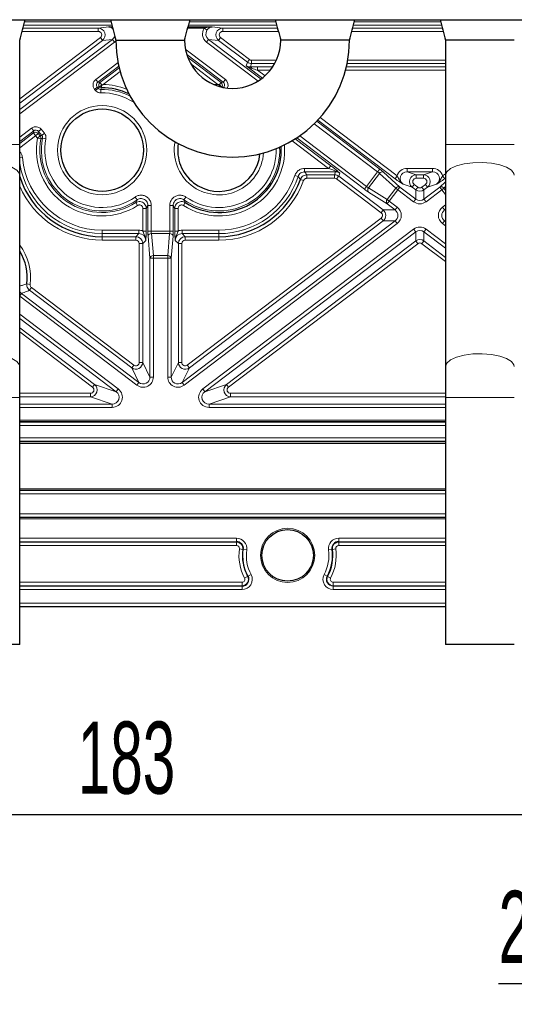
# Model space of a CAD drawing. Header units: millimetres. Extents: x 5 to 418, y 2 to 292.
# Tile 45 of 54: x 353 to 377, y 61 to 109. Entities that reach past the tile are written whole.
import ezdxf

# ---------------------------------------------------------------- set-up
doc = ezdxf.new("R2010")
doc.units = ezdxf.units.MM
doc.layers.add('SLD-0', color=7, linetype='Continuous')
doc.styles.add('SLDTEXTSTYLE0', font='TXT', dxfattribs={"width": 0.605})
doc.dimstyles.new('SLDDIMSTYLE0', dxfattribs={"dimtxt": 3.5, "dimasz": 3.302, "dimexe": 0, "dimexo": 0.0625, "dimgap": 0.875, "dimtad": 1, "dimlfac": 3, "dimrnd": 1e-09, "dimzin": 12, "dimdsep": 46, "dimtxsty": 'SLDTEXTSTYLE0', "dimsah": 1, "dimcen": 0.09, "dimadec": 0, "dimazin": 3, "dimtfac": 1, "dimtofl": 0, "dimtmove": 0, "dimatfit": 3, "dimfxl": 1, "dimfrac": 2, "dimtolj": 1, "dimtzin": 12, "dimarcsym": 0})
doc.dimstyles.new('SLDDIMSTYLE1', dxfattribs={"dimtxt": 3.5, "dimasz": 3.302, "dimexe": 0, "dimexo": 0.0625, "dimgap": 0.875, "dimtad": 1, "dimlfac": 3, "dimrnd": 1e-09, "dimzin": 12, "dimdsep": 46, "dimtxsty": 'SLDTEXTSTYLE0', "dimsah": 1, "dimcen": 0.09, "dimadec": 0, "dimazin": 3, "dimtfac": 1, "dimtmove": 0, "dimatfit": 0, "dimfxl": 1, "dimfrac": 2, "dimtolj": 1, "dimtzin": 12, "dimarcsym": 0})

# ---------------------------------------------------------------- blocks, each defined once
blk = doc.blocks.new('_D_9')
at = {"layer": 'SLD-0', "color": 7}
for p, q in [((329.528, 109.125), (329.528, 69.545)), ((390.528, 109.125), (390.528, 69.545)), ((329.528, 70.545), (390.528, 70.545))]:
    blk.add_line(p, q, dxfattribs=at)
for points in [[(329.528, 70.545), (332.83, 70.037), (332.83, 71.053)], [(390.528, 70.545), (387.226, 71.053), (387.226, 70.037)]]:
    blk.add_solid(points, dxfattribs=at)
at = {"layer": 'SLD-0', "color": 7, "insert": (356.018, 75.056), "char_height": 3.5, "attachment_point": 1, "style": 'SLDTEXTSTYLE0'}
blk.add_mtext('183', dxfattribs=at)
blk = doc.blocks.new('_D_11')
at = {"layer": 'SLD-0', "color": 7}
for p, q in [((390.528, 109.125), (390.528, 61.334)), ((398.695, 82.291), (398.695, 61.334)), ((390.528, 62.334), (376.432, 62.334)), ((390.528, 62.334), (398.695, 62.334)), ((398.695, 62.334), (405.045, 62.334))]:
    blk.add_line(p, q, dxfattribs=at)
for points in [[(390.528, 62.334), (387.226, 62.842), (387.226, 61.826)], [(398.695, 62.334), (401.997, 61.826), (401.997, 62.842)]]:
    blk.add_solid(points, dxfattribs=at)
at = {"layer": 'SLD-0', "color": 7, "insert": (376.432, 66.846), "char_height": 3.5, "attachment_point": 1, "style": 'SLDTEXTSTYLE0'}
blk.add_mtext('24,5', dxfattribs=at)

msp = doc.modelspace()

# ---------------------------------------------------------------- linework, layer by layer
at = {"color": 7, "linetype": 'Continuous', "lineweight": 25}
for p, q in [((330.8615, 109.1247), (389.1948, 109.1247)), ((357.524, 108.7722), (357.689, 108.7722)), ((361.3673, 108.7722), (362.5323, 108.7722)), ((353.1948, 103.0718), (353.1948, 108.1247)), ((357.8619, 108.1247), (357.895, 108.1247)), ((357.895, 108.1247), (357.9786, 108.1247)), ((357.9786, 108.1247), (358.0812, 108.1247)), ((358.0812, 108.1247), (358.2394, 108.1247)), ((358.2394, 108.1247), (358.4582, 108.1247)), ((358.4582, 108.1247), (358.8555, 108.1247)), ((358.8555, 108.1247), (359.4295, 108.1247)), ((359.4295, 108.1247), (360.0395, 108.1247)), ((360.9751, 108.1247), (361.0777, 108.1247)), ((361.0777, 108.1247), (361.1613, 108.1247)), ((361.1613, 108.1247), (361.1827, 108.1247)), ((361.1827, 108.1247), (361.1944, 108.1247)), ((369.1948, 108.1247), (365.8615, 108.1247)), ((373.8615, 108.1247), (373.8615, 103.0718)), ((377.1948, 108.1247), (373.8615, 108.1247)), ((357.0499, 105.8569), (357.05, 105.857)), ((357.05, 105.857), (357.16, 105.9492)), ((363.0063, 105.857), (362.8963, 105.9492)), ((363.0063, 105.857), (363.0064, 105.8569)), ((353.1948, 101.5734), (353.1948, 103.0718)), ((373.8615, 103.0718), (373.8615, 101.5734)), ((353.1948, 92.2898), (353.1948, 101.5734)), ((373.8615, 101.5734), (373.8615, 92.2898)), ((353.1948, 90.7914), (353.1948, 92.2898)), ((373.8615, 92.2898), (373.8615, 90.7914)), ((353.1948, 78.7914), (353.1948, 90.7914)), ((373.8615, 90.7914), (373.8615, 78.7914)), ((373.8615, 80.6247), (353.1948, 80.6247)), ((353.1948, 78.7914), (349.8615, 78.7914)), ((377.1948, 78.7914), (373.8615, 78.7914))]:
    msp.add_line(p, q, dxfattribs=at)
at = {"color": 7, "linetype": 'Continuous', "lineweight": 18}
for p, q in [((353.4348, 109.025), (357.6214, 109.025)), ((361.4348, 109.025), (365.6214, 109.025)), ((369.4348, 109.025), (373.6214, 109.025)), ((357.0092, 108.552), (353.3085, 108.552)), ((353.353, 108.7186), (357.0092, 108.7186)), ((357.666, 108.8584), (353.3903, 108.8584)), ((357.0092, 108.7186), (357.524, 108.7722)), ((357.0092, 108.7186), (357.0092, 108.552)), ((362.1452, 108.7055), (361.3495, 108.7055)), ((365.666, 108.8584), (361.3903, 108.8584)), ((362.2834, 108.6157), (362.1452, 108.7055)), ((362.5323, 108.7722), (363.0471, 108.7186)), ((363.0471, 108.7186), (365.7033, 108.7186)), ((363.0471, 108.7186), (363.0471, 108.552)), ((365.7478, 108.552), (363.0471, 108.552)), ((373.7478, 108.552), (369.3085, 108.552)), ((369.353, 108.7186), (373.7033, 108.7186)), ((373.666, 108.8584), (369.3903, 108.8584)), ((353.1948, 105.2819), (357.1115, 108.2533)), ((353.1948, 104.7592), (357.6921, 108.1709)), ((357.2119, 108.121), (353.1948, 105.0735)), ((357.7924, 108.0387), (353.1948, 104.5508)), ((357.2119, 108.121), (357.1115, 108.2533)), ((357.6921, 108.1709), (357.2119, 108.121)), ((357.7924, 108.0387), (357.6921, 108.1709)), ((362.3642, 108.1709), (362.2639, 108.0387)), ((364.7614, 106.1439), (362.2639, 108.0387)), ((362.3642, 108.1709), (364.9067, 106.2422)), ((362.8444, 108.121), (362.3642, 108.1709)), ((362.8444, 108.121), (362.9448, 108.2533)), ((364.2455, 107.058), (362.8444, 108.121)), ((362.9448, 108.2533), (364.3459, 107.1903)), ((361.2493, 107.6235), (361.2766, 107.6596)), ((361.2766, 107.6596), (363.1741, 106.2201)), ((363.0738, 106.0878), (361.2994, 107.4338)), ((361.3432, 107.306), (362.9651, 106.0756)), ((364.1867, 106.8831), (364.2455, 107.058)), ((364.2455, 107.058), (364.3459, 107.1903)), ((364.4462, 106.9905), (364.4462, 107.1566)), ((364.4462, 107.1566), (365.6511, 107.1566)), ((369.1115, 107.1566), (373.8615, 107.1566)), ((356.8821, 106.2201), (357.9658, 107.0422)), ((358.0038, 106.8626), (356.9825, 106.0878)), ((357.0912, 106.0756), (358.0228, 106.7823)), ((358.0682, 106.6083), (357.2416, 105.9812)), ((362.8147, 105.9812), (361.4925, 106.9843)), ((364.9691, 106.2895), (364.1867, 106.8831)), ((364.4462, 106.9905), (364.3941, 106.8356)), ((365.5673, 106.9905), (364.4462, 106.9905)), ((364.7342, 106.8422), (364.7342, 106.6761)), ((364.7342, 106.8422), (365.4774, 106.8422)), ((364.7342, 106.6761), (365.099, 106.3994)), ((365.3574, 106.6761), (364.7342, 106.6761)), ((373.8615, 106.6761), (369.0065, 106.6761)), ((369.0478, 106.8422), (373.8615, 106.8422)), ((373.8615, 106.9905), (369.0801, 106.9905)), ((356.8821, 106.2201), (356.9825, 106.0878)), ((363.0738, 106.0878), (363.1741, 106.2201)), ((356.8285, 105.7421), (356.9556, 105.8488)), ((356.8705, 105.6919), (356.8285, 105.7421)), ((356.8705, 105.6919), (356.9977, 105.7986)), ((356.9556, 105.8488), (356.9977, 105.7986)), ((357.0174, 105.8418), (356.9556, 105.8488)), ((356.9825, 106.0878), (357.0912, 106.0756)), ((357.0912, 106.0756), (357.1787, 105.9603)), ((357.1286, 105.7394), (357.1324, 105.5734)), ((357.16, 105.9492), (357.1614, 105.8154)), ((362.6259, 105.9729), (362.8147, 105.9812)), ((362.9651, 106.0756), (362.8776, 105.9603)), ((362.8963, 105.9492), (362.8955, 105.8788)), ((362.9651, 106.0756), (363.0738, 106.0878)), ((363.0064, 105.8569), (363.0004, 105.8519)), ((363.1006, 105.8488), (363.0432, 105.8423)), ((363.0877, 105.8333), (363.1006, 105.8488)), ((363.1006, 105.8488), (363.1278, 105.826)), ((367.6085, 104.1925), (370.6649, 101.8739)), ((371.4066, 101.4059), (367.6608, 104.2475)), ((367.773, 104.3708), (371.507, 101.5381)), ((353.1948, 103.4228), (353.7744, 103.8624)), ((353.8747, 103.7302), (353.1948, 103.2144)), ((353.7744, 103.8624), (353.8747, 103.7302)), ((353.8631, 103.6266), (353.8747, 103.7302)), ((354.2294, 103.8113), (354.1022, 103.7046)), ((354.2294, 103.8113), (354.3947, 103.6144)), ((370.5645, 101.7416), (367.4905, 104.0737)), ((353.1948, 103.1197), (353.8631, 103.6266)), ((353.9634, 103.4944), (353.1948, 102.9113)), ((353.8631, 103.6266), (353.9634, 103.4944)), ((354.0906, 103.6011), (353.9634, 103.4944)), ((354.0594, 103.38), (353.9634, 103.4944)), ((354.1866, 103.4867), (354.0594, 103.38)), ((354.2226, 103.3494), (354.0594, 103.38)), ((354.1022, 103.7046), (354.0906, 103.6011)), ((354.0906, 103.6011), (354.1866, 103.4867)), ((354.2675, 103.5077), (354.1022, 103.7046)), ((354.3947, 103.6144), (354.2675, 103.5077)), ((354.4659, 103.336), (354.3031, 103.3685)), ((368.1858, 101.9066), (366.4161, 103.2492)), ((366.5679, 103.3424), (368.2861, 102.0389)), ((369.921, 100.8933), (366.6354, 103.3859)), ((366.7804, 103.4843), (370.0214, 101.0256)), ((353.1948, 103.0718), (349.8615, 103.0718)), ((377.1948, 103.0718), (373.8615, 103.0718)), ((353.3262, 102.4381), (353.1948, 102.4261)), ((367.0205, 101.9066), (368.1858, 101.9066)), ((367.0205, 101.9066), (367.0205, 101.7406)), ((368.2861, 102.0389), (368.1858, 101.9066)), ((370.6649, 101.8739), (370.5645, 101.7416)), ((371.9966, 101.7406), (371.9966, 101.9066)), ((371.9966, 101.9066), (373.2264, 101.9066)), ((373.2264, 101.7406), (373.2264, 101.9066)), ((366.5478, 101.5657), (366.7054, 101.5133)), ((366.8136, 101.3724), (366.9699, 101.3163)), ((368.5236, 101.7406), (367.0205, 101.7406)), ((367.1261, 101.5922), (368.4737, 101.5922)), ((367.1261, 101.5922), (367.1261, 101.4262)), ((368.4737, 101.4262), (367.1261, 101.4262)), ((368.4737, 101.5922), (368.5236, 101.7406)), ((368.4737, 101.5922), (368.4737, 101.4262)), ((368.5236, 101.7708), (368.5236, 101.7406)), ((368.6744, 101.5247), (368.574, 101.3925)), ((370.7299, 99.757), (368.574, 101.3925)), ((368.7243, 101.6731), (368.6744, 101.5247)), ((368.6744, 101.5247), (370.8302, 99.8893)), ((370.0214, 101.0256), (370.5645, 101.7416)), ((370.6533, 101.6636), (370.1204, 100.9612)), ((371.4484, 100.9429), (370.6533, 101.6636)), ((370.8475, 101.7246), (371.6427, 101.004)), ((371.507, 101.5381), (371.4066, 101.4059)), ((373.2264, 101.7406), (371.9966, 101.7406)), ((371.9966, 101.7406), (372.4376, 101.5922)), ((372.4376, 101.5922), (372.7853, 101.5922)), ((372.4376, 101.4262), (372.4376, 101.5922)), ((372.7853, 101.4262), (372.4376, 101.4262)), ((372.7853, 101.5922), (373.2264, 101.7406)), ((372.7853, 101.5922), (372.7853, 101.4262)), ((373.716, 101.5381), (373.8615, 101.6485)), ((373.8163, 101.4059), (373.716, 101.5381)), ((373.8615, 101.4401), (373.8163, 101.4059)), ((370.0214, 101.0256), (369.921, 100.8933)), ((370.1204, 100.9612), (371.0287, 100.3896)), ((371.0287, 100.3896), (371.4484, 100.9429)), ((371.5423, 100.8717), (371.1225, 100.3184)), ((371.4484, 100.9429), (371.5423, 100.8717)), ((371.6427, 101.004), (371.5423, 100.8717)), ((372.3104, 100.289), (371.5423, 100.8717)), ((371.6427, 101.004), (372.4108, 100.4213)), ((372.2369, 100.9956), (371.7959, 101.144)), ((372.3373, 101.1279), (372.2369, 100.9956)), ((372.4108, 100.8637), (372.2369, 100.9956)), ((372.3373, 101.1279), (372.5111, 100.996)), ((372.5111, 100.996), (372.4108, 100.8637)), ((372.4108, 100.4213), (372.4108, 100.8637)), ((372.7118, 100.996), (372.8857, 101.1279)), ((372.8122, 100.8637), (372.7118, 100.996)), ((372.8122, 100.4213), (373.5803, 101.004)), ((372.986, 100.9956), (372.8122, 100.8637)), ((372.8122, 100.8637), (372.8122, 100.4213)), ((372.986, 100.9956), (372.8857, 101.1279)), ((373.6806, 100.8717), (372.9125, 100.289)), ((373.4271, 101.144), (372.986, 100.9956)), ((373.5803, 101.004), (373.8615, 101.2588)), ((373.5803, 101.004), (373.6806, 100.8717)), ((373.7745, 100.9429), (373.6806, 100.8717)), ((373.8615, 100.6333), (373.6806, 100.8717)), ((373.8615, 101.0217), (373.7745, 100.9429)), ((373.7745, 100.9429), (373.8615, 100.8283)), ((358.7944, 100.5144), (358.8898, 100.3785)), ((361.2619, 100.5144), (361.1665, 100.3785)), ((371.0222, 100.1861), (370.114, 100.7577)), ((371.0287, 100.3896), (371.1225, 100.3184)), ((372.4108, 100.4213), (372.3104, 100.289)), ((372.8122, 100.4213), (372.9125, 100.289)), ((358.8261, 100.2449), (358.9157, 100.1051)), ((359.1713, 99.9653), (359.3373, 99.9653)), ((359.1713, 98.8681), (359.1713, 99.9653)), ((359.3373, 99.9653), (359.3373, 98.8681)), ((359.4128, 98.8604), (359.4128, 100.1068)), ((359.5788, 100.1068), (359.4128, 100.1068)), ((359.5788, 100.1068), (359.5788, 98.8604)), ((360.4775, 100.1068), (360.6435, 100.1068)), ((360.4775, 98.8604), (360.4775, 100.1068)), ((360.6435, 100.1068), (360.6435, 98.8604)), ((360.719, 98.8681), (360.719, 99.9653)), ((360.885, 99.9653), (360.719, 99.9653)), ((360.885, 99.9653), (360.885, 98.8681)), ((361.2302, 100.2449), (361.1406, 100.1051)), ((370.8302, 99.8893), (370.7299, 99.757)), ((370.8302, 99.8893), (371.4134, 99.8893)), ((371.0222, 100.1861), (371.1225, 100.3184)), ((371.4134, 99.8893), (371.0222, 100.1861)), ((371.1225, 100.3184), (371.5138, 100.0216)), ((371.4134, 99.8893), (371.5138, 100.0216)), ((373.7092, 100.0216), (373.8615, 100.1371)), ((373.7092, 100.0216), (373.8095, 99.8893)), ((373.8615, 99.9287), (373.8095, 99.8893)), ((373.8095, 99.8893), (373.8615, 99.8893)), ((361.3264, 92.3588), (370.7299, 99.4924)), ((370.7299, 99.4924), (370.8302, 99.3602)), ((361.0742, 91.5166), (371.4134, 99.3602)), ((371.5138, 99.2279), (361.1746, 91.3843)), ((370.8302, 99.3602), (361.4267, 92.2265)), ((362.0811, 91.2003), (372.3104, 98.9604)), ((371.4134, 99.3602), (370.8302, 99.3602)), ((371.4134, 99.3602), (371.5138, 99.2279)), ((372.3104, 98.9604), (372.4108, 98.8282)), ((372.9125, 98.9604), (372.8122, 98.8282)), ((372.9125, 98.9604), (373.8615, 98.2405)), ((373.7092, 99.2279), (373.8095, 99.3602)), ((373.8615, 99.1123), (373.7092, 99.2279)), ((373.8095, 99.3602), (373.8615, 99.3207)), ((373.8615, 99.3602), (373.8095, 99.3602)), ((357.1948, 98.9066), (358.9786, 98.9066)), ((357.1948, 98.9066), (357.1948, 98.7406)), ((358.9786, 98.7406), (357.1948, 98.7406)), ((357.1948, 98.7406), (357.1948, 98.5922)), ((357.1948, 98.5922), (358.8303, 98.5922)), ((357.1948, 98.5922), (357.1948, 98.4262)), ((358.8303, 98.5922), (358.9786, 98.7406)), ((358.8303, 98.5922), (358.8303, 98.4262)), ((358.9786, 98.9066), (358.9786, 98.7406)), ((359.1713, 98.8681), (359.3373, 98.8681)), ((359.5788, 98.8604), (359.4128, 98.8604)), ((359.5148, 97.5557), (359.4213, 98.6247)), ((359.5788, 98.8604), (360.4775, 98.8604)), ((359.5873, 98.7426), (359.6809, 97.6735)), ((360.4689, 98.7426), (359.5873, 98.7426)), ((360.3754, 97.6735), (360.4689, 98.7426)), ((360.6435, 98.8604), (360.4775, 98.8604)), ((360.635, 98.6247), (360.5415, 97.5557)), ((360.885, 98.8681), (360.719, 98.8681)), ((361.0777, 98.9066), (361.0777, 98.7406)), ((361.0777, 98.9066), (362.8615, 98.9066)), ((362.8615, 98.7406), (361.0777, 98.7406)), ((361.0777, 98.7406), (361.226, 98.5922)), ((361.226, 98.5922), (362.8615, 98.5922)), ((361.226, 98.4262), (361.226, 98.5922)), ((372.4108, 98.8282), (362.1814, 91.068)), ((362.8615, 98.9066), (362.8615, 98.7406)), ((362.8615, 98.7406), (362.8615, 98.5922)), ((362.8615, 98.5922), (362.8615, 98.4262)), ((372.4108, 98.3857), (372.4108, 98.8282)), ((373.8615, 98.0321), (372.8122, 98.8282)), ((372.8122, 98.8282), (372.8122, 98.3857)), ((358.8303, 98.4262), (357.1948, 98.4262)), ((359.1623, 98.2602), (358.9963, 98.2602)), ((358.9963, 92.491), (358.9963, 98.2602)), ((359.3107, 98.4085), (359.1623, 98.2602)), ((359.1623, 98.2602), (359.1623, 92.491)), ((360.8939, 98.2602), (360.7456, 98.4085)), ((360.8939, 92.491), (360.8939, 98.2602)), ((361.06, 98.2602), (360.8939, 98.2602)), ((361.06, 98.2602), (361.06, 92.491)), ((362.8615, 98.4262), (361.226, 98.4262)), ((363.2293, 91.4205), (372.4108, 98.3857)), ((372.5111, 98.2534), (363.3297, 91.2882)), ((372.4108, 98.3857), (372.5111, 98.2534)), ((372.7118, 98.2534), (372.8122, 98.3857)), ((373.8615, 97.3813), (372.7118, 98.2534)), ((372.8122, 98.3857), (373.8615, 97.5897)), ((359.5148, 91.7812), (359.5148, 97.5557)), ((359.5148, 97.5557), (359.6809, 97.5557)), ((359.6809, 97.6735), (359.6809, 97.5557)), ((359.6809, 97.6735), (360.3754, 97.6735)), ((359.6809, 97.5557), (359.6809, 91.7812)), ((360.3754, 97.5557), (359.6809, 97.5557)), ((360.3754, 97.6735), (360.3754, 97.5557)), ((360.3754, 91.7812), (360.3754, 97.5557)), ((360.5415, 97.5557), (360.3754, 97.5557)), ((360.5415, 97.5557), (360.5415, 91.7812)), ((353.7029, 96.2787), (353.5384, 96.3014)), ((353.6667, 95.9914), (353.767, 96.1237)), ((353.767, 96.1237), (358.7299, 92.3588)), ((353.2814, 95.8413), (353.1948, 95.7272)), ((358.8817, 91.3843), (353.1948, 95.6986)), ((353.2814, 95.8413), (358.9821, 91.5166)), ((358.6296, 92.2265), (353.6667, 95.9914)), ((353.1948, 94.8268), (357.9752, 91.2003)), ((357.8748, 91.068), (353.1948, 94.6183)), ((353.1948, 94.1759), (356.827, 91.4205)), ((356.7266, 91.2882), (353.1948, 93.9675)), ((358.6296, 92.2265), (358.7299, 92.3588)), ((359.1623, 92.491), (358.9963, 92.491)), ((359.1623, 92.491), (359.5148, 91.7812)), ((360.5415, 91.7812), (360.8939, 92.491)), ((361.06, 92.491), (360.8939, 92.491)), ((361.3264, 92.3588), (361.4267, 92.2265)), ((358.9821, 91.5166), (358.6296, 92.2265)), ((359.5148, 91.7812), (359.6809, 91.7812)), ((360.5415, 91.7812), (360.3754, 91.7812)), ((361.4267, 92.2265), (361.0742, 91.5166)), ((356.7266, 91.2882), (356.827, 91.4205)), ((356.827, 91.4205), (357.8748, 91.068)), ((358.9821, 91.5166), (358.8817, 91.3843)), ((361.0742, 91.5166), (361.1746, 91.3843)), ((362.1814, 91.068), (363.2293, 91.4205)), ((363.2293, 91.4205), (363.3297, 91.2882)), ((353.1948, 90.9899), (356.6263, 90.9899)), ((356.6263, 90.8239), (353.1948, 90.8239)), ((356.6263, 90.9899), (356.6263, 90.8239)), ((357.6741, 90.4714), (356.6263, 90.8239)), ((357.9752, 91.2003), (357.8748, 91.068)), ((362.0811, 91.2003), (362.1814, 91.068)), ((363.43, 90.8239), (362.3821, 90.4714)), ((363.43, 90.8239), (363.43, 90.9899)), ((363.43, 90.9899), (373.8615, 90.9899)), ((373.8615, 90.8239), (363.43, 90.8239)), ((353.1948, 90.7914), (349.8615, 90.7914)), ((353.1948, 90.4714), (357.6741, 90.4714)), ((357.6741, 90.3053), (357.6741, 90.4714)), ((362.3821, 90.3053), (362.3821, 90.4714)), ((362.3821, 90.4714), (373.8615, 90.4714)), ((377.1948, 90.7914), (373.8615, 90.7914)), ((357.6741, 90.3053), (353.1948, 90.3053)), ((373.8615, 90.3053), (362.3821, 90.3053)), ((353.1948, 89.688), (373.8615, 89.688)), ((373.8615, 89.6214), (353.1948, 89.6214)), ((353.1948, 89.5893), (373.8615, 89.5893)), ((373.8615, 89.4229), (353.1948, 89.4229)), ((353.1948, 88.8266), (373.8615, 88.8266)), ((373.8615, 88.6601), (353.1948, 88.6601)), ((353.1948, 88.628), (373.8615, 88.628)), ((373.8615, 88.5615), (353.1948, 88.5615)), ((353.1948, 86.3569), (373.8615, 86.3569)), ((373.8615, 86.2902), (353.1948, 86.2902)), ((373.8615, 86.2739), (353.1948, 86.2739)), ((373.8615, 86.1072), (353.1948, 86.1072)), ((373.8615, 85.1422), (353.1948, 85.1422)), ((373.8615, 84.9756), (353.1948, 84.9756)), ((353.1948, 84.9592), (373.8615, 84.9592)), ((373.8615, 84.8925), (353.1948, 84.8925)), ((353.1948, 83.9552), (363.7171, 83.9552)), ((363.7171, 83.7885), (353.1948, 83.7885)), ((353.1948, 83.7652), (363.7171, 83.7652)), ((363.7171, 83.9552), (363.7171, 83.7885)), ((363.7171, 83.7652), (363.7171, 83.7885)), ((363.7171, 83.7652), (363.7171, 83.5985)), ((368.6725, 83.9552), (373.8615, 83.9552)), ((368.6725, 83.9552), (368.6725, 83.7885)), ((373.8615, 83.7885), (368.6725, 83.7885)), ((368.6725, 83.7652), (368.6725, 83.7885)), ((368.6725, 83.7652), (373.8615, 83.7652)), ((368.6725, 83.5985), (368.6725, 83.7652)), ((363.7171, 83.5985), (353.1948, 83.5985)), ((363.8563, 83.4393), (364.0215, 83.4171)), ((364.0215, 83.4171), (364.0447, 83.414)), ((364.0447, 83.414), (364.2098, 83.3918)), ((368.1798, 83.3918), (368.345, 83.414)), ((368.3681, 83.4171), (368.345, 83.414)), ((368.5333, 83.4393), (368.3681, 83.4171)), ((373.8615, 83.5985), (368.6725, 83.5985)), ((353.1948, 81.8176), (363.9837, 81.8176)), ((363.9837, 81.8176), (363.9837, 81.651)), ((364.108, 82.0236), (364.2553, 82.1014)), ((364.2553, 82.1014), (364.276, 82.1123)), ((364.276, 82.1123), (364.4234, 82.19)), ((367.9662, 82.19), (368.1136, 82.1123)), ((368.1343, 82.1014), (368.1136, 82.1123)), ((368.2817, 82.0236), (368.1343, 82.1014)), ((368.4059, 81.8176), (368.4059, 81.651)), ((368.4059, 81.8176), (373.8615, 81.8176)), ((363.9837, 81.651), (353.1948, 81.651)), ((353.1948, 81.6276), (363.9837, 81.6276)), ((363.9837, 81.4609), (353.1948, 81.4609)), ((363.9837, 81.651), (363.9837, 81.6276)), ((363.9837, 81.6276), (363.9837, 81.4609)), ((368.4059, 81.651), (368.4059, 81.6276)), ((373.8615, 81.651), (368.4059, 81.651)), ((368.4059, 81.4609), (368.4059, 81.6276)), ((368.4059, 81.6276), (373.8615, 81.6276)), ((373.8615, 81.4609), (368.4059, 81.4609)), ((353.1948, 80.8118), (373.8615, 80.8118)), ((373.8615, 80.6451), (353.1948, 80.6451))]:
    msp.add_line(p, q, dxfattribs=at)
at = {"color": 7, "linetype": 'Continuous', "lineweight": 18, "flags": 128}
for points in [[(356.9977, 105.7986), (357.0149, 105.8364), (357.0174, 105.8418)], [(353.1948, 101.5734), (353.1793, 101.6584), (353.0568, 101.8221), (352.821, 101.9674), (352.4893, 102.0835), (352.0863, 102.1617), (351.6419, 102.1963), (351.189, 102.1847), (350.7614, 102.1277), (350.3906, 102.0297), (350.1041, 101.8978), (349.9233, 101.7418), (349.8615, 101.5734)], [(377.1948, 101.5734), (377.1793, 101.6584), (377.0568, 101.8221), (376.821, 101.9674), (376.4893, 102.0835), (376.0863, 102.1617), (375.6419, 102.1963), (375.189, 102.1847), (374.7614, 102.1277), (374.3906, 102.0297), (374.1041, 101.8978), (373.9233, 101.7418), (373.8615, 101.5734)], [(353.1948, 96.8558), (353.2071, 96.6878), (353.1948, 96.3936)], [(353.1948, 92.2898), (353.1793, 92.3748), (353.0568, 92.5386), (352.821, 92.6838), (352.4893, 92.7999), (352.0863, 92.8781), (351.6419, 92.9127), (351.189, 92.9011), (350.7614, 92.8442), (350.3906, 92.7461), (350.1041, 92.6142), (349.9233, 92.4583), (349.8615, 92.2898), (349.8615, 92.2898)], [(377.1948, 92.2898), (377.1793, 92.3748), (377.0568, 92.5386), (376.821, 92.6838), (376.4893, 92.7999), (376.0863, 92.8781), (375.6419, 92.9127), (375.189, 92.9011), (374.7614, 92.8442), (374.3906, 92.7461), (374.1041, 92.6142), (373.9233, 92.4583), (373.8615, 92.2898)]]:
    msp.add_lwpolyline(points, dxfattribs=at)
at = {"color": 7, "linetype": 'Continuous', "lineweight": 18}
for centre, radius in [((357.1948, 102.7914), 2.1667), ((366.1948, 83.1247), 1.3167)]:
    msp.add_circle(centre, radius, dxfattribs=at)
at = {"color": 7, "linetype": 'Continuous', "lineweight": 25}
for centre, radius in [((357.1948, 102.7914), 2), ((366.1948, 83.1247), 1.25)]:
    msp.add_circle(centre, radius, dxfattribs=at)
for centre, radius, start, end in [((363.5281, 108.1247), 5.6667, 180, 0), ((363.5281, 108.1247), 2.3333, 180, 0), ((357.1948, 102.7914), 3.0242, 64.54577, 90.6322), ((362.8615, 102.7914), 2, 170.80175, 354.94821), ((362.8615, 102.7914), 3.0242, 237.35538, 3.37334), ((357.1948, 102.7914), 4.1991, 197.71611, 270), ((362.8615, 102.7914), 4.1991, 270, 340.24953), ((351.1948, 96.6247), 2.3658, 352.14465, 32.28759), ((363.7171, 83.4581), 0.3305, 352.33774, 90), ((368.6725, 83.4581), 0.3305, 90, 187.66226), ((366.1948, 83.1247), 2.1929, 332.18186, 7.66226), ((363.9837, 81.9581), 0.3305, 270, 27.81814)]:
    msp.add_arc(centre, radius, start, end, dxfattribs=at)
at = {"color": 7, "linetype": 'Continuous', "lineweight": 18}
for centre, radius, start, end in [((364.4467, 107.3239), 0.3333, 232.88878, 269.92652), ((364.3525, 106.7375), 0.1065, 8.62634, 66.98683), ((357.1938, 105.943), 0.1676, 127.73531, 210.90154), ((357.1602, 105.9827), 0.1674, 228.75816, 270.41614), ((357.1948, 102.7914), 2.9487, 62.51919, 91.28568), ((357.1948, 102.7914), 3.1902, 68.15409, 89.15969), ((362.8625, 105.943), 0.1676, 329.09846, 52.26469), ((357.1948, 102.7914), 2.7827, 56.57853, 91.28568), ((353.9632, 103.4923), 0.1675, 40.47821, 126.7065), ((357.1948, 102.7914), 3.1902, 169.3678, 302.64462), ((357.1948, 102.7914), 3.0242, 169.3678, 302.64462), ((354.058, 103.3796), 0.1674, 349.58262, 39.78518), ((357.1948, 102.7914), 2.9487, 168.71432, 305.08768), ((357.1948, 102.7914), 2.7827, 168.71432, 305.08768), ((362.8615, 102.7914), 2.1667, 169.2509, 356.49907), ((362.8615, 102.7914), 3.1902, 237.35538, 4.57639), ((362.8615, 102.7914), 2.9487, 234.91232, 2.81706), ((362.8615, 102.7914), 2.7827, 234.91232, 1.56809), ((357.1948, 102.7914), 3.8848, 185.21799, 270), ((357.1948, 102.7914), 4.0508, 189.08211, 270), ((362.8615, 102.7914), 3.8848, 270, 341.60817), ((362.8615, 102.7914), 4.0508, 270, 341.60817), ((362.8615, 102.7914), 4.3652, 270, 340.24953), ((368.4732, 101.2589), 0.3333, 52.88878, 89.92652), ((368.5701, 101.6666), 0.1141, 61.86493, 114.07022), ((370.7876, 101.5756), 0.1606, 68.10517, 146.79056), ((357.1948, 102.7914), 4.3652, 203.60268, 270), ((370.2413, 100.8555), 0.1606, 138.84003, 217.52542), ((371.5828, 100.855), 0.1606, 68.10517, 146.79056), ((373.6402, 100.855), 0.1606, 33.20944, 111.89483), ((371.1496, 100.2839), 0.1606, 138.84003, 217.52542), ((359.5762, 98.5824), 0.1606, 86.02473, 164.71013), ((360.4801, 98.5824), 0.1606, 15.28987, 93.97527), ((351.1948, 96.6247), 2.5318, 352.14465, 37.82014), ((359.6697, 97.5133), 0.1606, 86.02473, 164.71013), ((360.3866, 97.5133), 0.1606, 15.28987, 93.97527), ((363.7171, 83.4581), 0.4971, 352.33774, 90), ((363.7171, 83.4581), 0.3071, 352.33774, 90), ((368.6725, 83.4581), 0.4971, 90, 187.66226), ((368.6725, 83.4581), 0.3071, 90, 187.66226), ((363.7171, 83.4581), 0.1405, 352.33774, 90), ((366.1948, 83.1247), 2.3595, 172.33774, 207.81814), ((366.1948, 83.1247), 2.1929, 172.33774, 207.81814), ((366.1948, 83.1247), 2.1695, 172.33774, 207.81814), ((366.1948, 83.1247), 2.0029, 172.33774, 207.81814), ((366.1948, 83.1247), 2.0029, 332.18186, 7.66226), ((366.1948, 83.1247), 2.1695, 332.18186, 7.66226), ((366.1948, 83.1247), 2.3595, 332.18186, 7.66226), ((368.6725, 83.4581), 0.1405, 90, 187.66226), ((363.9837, 81.9581), 0.4971, 270, 27.81814), ((363.9837, 81.9581), 0.3071, 270, 27.81814), ((363.9837, 81.9581), 0.1405, 270, 27.81814), ((368.4059, 81.9581), 0.4971, 152.18186, 270), ((368.4059, 81.9581), 0.3305, 152.18186, 270), ((368.4059, 81.9581), 0.3071, 152.18186, 270), ((368.4059, 81.9581), 0.1405, 152.18186, 270)]:
    msp.add_arc(centre, radius, start, end, dxfattribs=at)
for centre, major_axis, ratio, start_param, end_param in [((357.0087, 108.3853), (0.3316, 0.0345), 0.9999016, 5.2639531, 7.7488563), ((357.0087, 108.3853), (-0.1681, -0.0175), 0.9860716, 2.1223604, 4.6072636), ((362.5722, 108.4347), (0.5043, -0.0525), 0.9860716, 2.6745241, 4.1608249), ((362.5722, 108.4347), (0.3409, -0.0355), 0.9726189, 2.6745241, 4.1608249), ((363.0475, 108.3853), (0.3316, -0.0345), 0.9999016, 1.6759217, 4.1608249), ((363.0475, 108.3853), (0.1681, -0.0175), 0.9860716, 1.6759217, 4.1608249), ((357.4841, 108.4347), (0.3409, 0.0355), 0.9726189, 5.2639531, 5.8793889), ((357.4841, 108.4347), (-0.5043, -0.0525), 0.9860716, 2.1223604, 2.3560906), ((364.4467, 107.3239), (0.0534, 0.1586), 0.9957668, 2.8183747, 3.4648106), ((364.7726, 106.813), (0.5529, -0.002), 0.0526206, 1.6405788, 2.3250106), ((364.7726, 106.647), (0.4524, -0.135), 0.0360818, 1.6666307, 2.3510625), ((357.0865, 105.9551), (-0.3339, 0.0375), 0.9920463, 5.4772078, 7.0891629), ((362.9698, 105.9551), (0.3339, 0.0375), 0.9920463, 5.7058647, 7.0891629), ((357.0865, 105.9551), (0.1696, -0.019), 0.9765733, 2.3356151, 3.9475702), ((362.9698, 105.9551), (0.1696, 0.019), 0.9765733, 5.4772078, 7.0891629), ((353.9747, 103.5944), (0.0375, 0.3337), 0.992783, 5.5259718, 7.0403988), ((353.9747, 103.5944), (0.019, 0.1692), 0.9787072, 5.5259718, 7.0403988), ((368.1375, 101.9066), (0.442, -0.1659), 0.0360818, 0.5221878, 1.474962), ((368.2379, 102.0389), (0.4417, -0.3325), 0.0526206, 0.5482397, 1.5010139), ((370.6473, 101.8506), (0.2656, -0.2015), 0.0874887, 0.7853982, 1.5707963), ((372.0079, 101.4047), (-0.4914, 0.1653), 0.9643524, 5.0480151, 6.349752), ((373.215, 101.4047), (-0.4914, -0.1653), 0.9643524, 3.075026, 4.3767628), ((368.4732, 101.2589), (-0.0534, -0.1586), 0.9957668, 2.8183747, 3.4648106), ((368.5223, 101.4047), (0.1072, 0.3186), 0.9915782, 5.9599673, 6.6064033), ((370.5469, 101.7183), (0.1328, -0.1007), 0.1749773, 0.7853982, 1.5707963), ((372.0079, 101.4047), (0.3391, -0.1141), 0.9317305, 1.9064225, 4.3767628), ((372.4414, 101.2589), (0.3161, -0.1063), 0.9993416, 1.9064225, 4.3767628), ((372.4414, 101.2589), (-0.1638, 0.0551), 0.9643524, 5.0480151, 7.5183555), ((372.7816, 101.2589), (0.3161, 0.1063), 0.9993416, 5.0480151, 7.5183555), ((372.7816, 101.2589), (-0.1638, -0.0551), 0.9643524, 1.9064225, 4.3767628), ((373.215, 101.4047), (0.3391, 0.1141), 0.9317305, 5.0480151, 7.5183555), ((369.9387, 100.9166), (0.2656, -0.2015), 0.0874887, 4.712389, 5.4977871), ((370.039, 101.0488), (0.1328, -0.1007), 0.1749773, 4.712389, 5.4977871), ((372.6115, 101.1299), (0, 0.3333), 0.999982, 2.4954807, 3.7877046), ((372.6115, 101.1299), (0, 0.1677), 0.9940243, 2.4954807, 3.7877046), ((372.6115, 100.6906), (0, 0.3373), 0.9881372, 2.4954807, 3.7877046), ((370.6274, 99.6247), (0.3334, 0), 0.9999462, 5.3663842, 7.1999864), ((371.2064, 99.6247), (0.3403, 0), 0.9796315, 5.3663842, 7.1999864), ((371.2064, 99.6247), (-0.5052, 0), 0.9896847, 2.2247915, 4.0583938), ((372.6115, 100.6906), (0, 0.503), 0.9940243, 2.4954807, 3.7877046), ((374.0165, 99.6247), (0.5052, 0), 0.9896847, 2.2247915, 4.0583938), ((374.0165, 99.6247), (0.3403, 0), 0.9796315, 2.2247915, 4.0583938), ((370.6274, 99.6247), (-0.1684, 0), 0.9896847, 2.2247915, 4.0583938), ((372.6115, 98.5588), (0, -0.503), 0.9940243, 2.4954807, 3.7877046), ((358.829, 98.2589), (0.2357, 0.2357), 0.9999711, 5.5015852, 7.0647854), ((358.9748, 98.4047), (-0.3562, -0.3562), 0.9924325, 3.5285961, 3.9231927), ((358.9748, 98.4047), (0.2393, 0.2393), 0.9850067, 5.5015852, 7.0647854), ((359.4419, 98.8604), (0, 0.3333), 0.0874887, 1.5707963, 2.3561945), ((359.608, 98.8604), (0, 0.1667), 0.1749773, 1.5707963, 2.3561945), ((360.4483, 98.8604), (0, 0.1667), 0.1749773, 3.9269908, 4.712389), ((360.6144, 98.8604), (0, 0.3333), 0.0874887, 3.9269908, 4.712389), ((361.0815, 98.4047), (0.2393, -0.2393), 0.9850067, 2.3599926, 3.9231927), ((361.0815, 98.4047), (-0.3562, 0.3562), 0.9924325, 5.5015852, 5.8961819), ((361.2273, 98.2589), (-0.2357, 0.2357), 0.9999711, 5.5015852, 7.0647854), ((372.6115, 98.5588), (0, 0.3373), 0.9881372, 5.6370734, 6.9292972), ((372.6115, 98.1196), (0, 0.3333), 0.999982, 5.6370734, 6.9292972), ((358.829, 98.2589), (-0.1187, -0.1187), 0.9924325, 2.3599926, 3.9231927), ((361.2273, 98.2589), (-0.1187, 0.1187), 0.9924325, 5.5015852, 7.0647854), ((372.6115, 98.1196), (0, -0.1677), 0.9940243, 2.4954807, 3.7877046), ((358.829, 92.4936), (-0.1483, 0.2986), 0.9998199, 2.0393017, 4.2438836), ((358.829, 92.4936), (-0.0755, 0.1521), 0.9811962, 2.0393017, 4.2438836), ((361.2273, 92.4936), (0.1483, 0.2986), 0.9998199, 2.0393017, 4.2438836), ((361.2273, 92.4936), (0.0755, 0.1521), 0.9811962, 2.0393017, 4.2438836), ((359.179, 91.7888), (-0.2266, 0.4564), 0.9811962, 2.0393017, 4.2438836), ((359.179, 91.7888), (-0.1539, 0.3099), 0.9632536, 2.0393017, 4.2438836), ((360.8773, 91.7888), (0.2266, 0.4564), 0.9811962, 2.0393017, 4.2438836), ((360.8773, 91.7888), (0.1539, 0.3099), 0.9632536, 2.0393017, 4.2438836), ((356.6225, 91.1572), (0.3161, -0.1063), 0.9993416, 5.0480151, 7.5183555), ((356.6225, 91.1572), (-0.1638, 0.0551), 0.9643524, 1.9064225, 4.3767628), ((363.4338, 91.1572), (0.3161, 0.1063), 0.9993416, 1.9064225, 4.3767628), ((363.4338, 91.1572), (0.1638, 0.0551), 0.9643524, 1.9064225, 4.3767628), ((357.6628, 90.8072), (-0.4914, 0.1653), 0.9643524, 1.9064225, 4.3767628), ((357.6628, 90.8072), (0.3391, -0.1141), 0.9317305, 5.0480151, 7.5183555), ((362.3935, 90.8072), (0.4914, 0.1653), 0.9643524, 1.9064225, 4.3767628), ((362.3935, 90.8072), (0.3391, 0.1141), 0.9317305, 1.9064225, 4.3767628)]:
    msp.add_ellipse(centre, major_axis=major_axis, ratio=ratio, start_param=start_param, end_param=end_param, dxfattribs=at)
at = {"color": 7, "linetype": 'Continuous', "lineweight": 25}
for points, knots in [([(353.1948, 108.1247), (353.2391, 108.2913), (353.3276, 108.624), (353.4169, 108.958), (353.4615, 109.1247)], [0, 0, 0, 0, 0.5005855, 1, 1, 1, 1]), ([(357.5948, 109.1247), (357.6394, 108.958), (357.7287, 108.624), (357.8172, 108.2913), (357.8615, 108.1247)], [0, 0, 0, 0, 0.4994142, 1, 1, 1, 1]), ([(361.1948, 108.1247), (361.2391, 108.2913), (361.3276, 108.624), (361.4169, 108.958), (361.4615, 109.1247)], [0, 0, 0, 0, 0.5005855, 1, 1, 1, 1]), ([(365.5948, 109.1247), (365.6394, 108.958), (365.7287, 108.624), (365.8172, 108.2913), (365.8615, 108.1247)], [0, 0, 0, 0, 0.49941418, 1, 1, 1, 1]), ([(369.1948, 108.1247), (369.2391, 108.2913), (369.3276, 108.624), (369.4169, 108.958), (369.4615, 109.1247)], [0, 0, 0, 0, 0.5005855, 1, 1, 1, 1]), ([(373.5948, 109.1247), (373.6391, 108.9591), (373.7284, 108.6251), (373.8169, 108.2924), (373.8615, 108.1247)], [0, 0, 0, 0, 0.49607138, 1, 1, 1, 1]), ([(357.7117, 108.6873), (357.6935, 108.7034), (357.6445, 108.7469), (357.5815, 108.7671), (357.5373, 108.7719), (357.5245, 108.7722), (357.524, 108.7722)], [0, 0, 0, 0, 0.2947753, 0.7966072, 0.9922682, 1, 1, 1, 1]), ([(357.0499, 105.8569), (357.0487, 105.8563), (357.0376, 105.851), (357.0268, 105.8461), (357.0175, 105.8419), (357.0174, 105.8418)], [0, 0, 0, 0, 0.1009505, 0.9890831, 1, 1, 1, 1]), ([(357.16, 105.9492), (357.1642, 105.9525), (357.17, 105.9569), (357.1768, 105.9595), (357.1787, 105.9603)], [0, 0, 0, 0, 0.7258573, 1, 1, 1, 1]), ([(357.1787, 105.9603), (357.1991, 105.9671), (357.22, 105.9741), (357.241, 105.981), (357.2416, 105.9812)], [0, 0, 0, 0, 0.9713569, 1, 1, 1, 1]), ([(362.8776, 105.9603), (362.8572, 105.9671), (362.8363, 105.9741), (362.8153, 105.981), (362.8147, 105.9812)], [0, 0, 0, 0, 0.9713569, 1, 1, 1, 1]), ([(362.8963, 105.9492), (362.8921, 105.9525), (362.8863, 105.9569), (362.8794, 105.9595), (362.8776, 105.9603)], [0, 0, 0, 0, 0.7258573, 1, 1, 1, 1])]:
    msp.add_open_spline(points, degree=3, knots=knots, dxfattribs=at)
at = {"color": 7, "linetype": 'Continuous', "lineweight": 18}
for points, knots in [([(357.524, 108.7722), (357.5249, 108.7722), (357.545, 108.7721), (357.6012, 108.7711), (357.6564, 108.764), (357.6924, 108.7594)], [0, 0, 0, 0, 0.0152157, 0.3580162, 1, 1, 1, 1]), ([(362.1452, 108.7055), (362.1694, 108.7148), (362.2275, 108.7371), (362.3373, 108.7596), (362.4415, 108.7703), (362.5113, 108.7721), (362.5314, 108.7722), (362.5323, 108.7722)], [0, 0, 0, 0, 0.19414222, 0.4653841, 0.84589115, 0.99345038, 1, 1, 1, 1]), ([(362.5323, 108.7722), (362.5318, 108.7722), (362.519, 108.7719), (362.4748, 108.7674), (362.4078, 108.7428), (362.3499, 108.6966), (362.3112, 108.6549), (362.2957, 108.633), (362.2834, 108.6157)], [0, 0, 0, 0, 0.005709, 0.1501829, 0.5207297, 0.7899175, 0.8330951, 1, 1, 1, 1]), ([(364.4578, 106.7535), (364.4058, 106.7711), (364.3099, 106.8034), (364.2249, 106.8563), (364.1873, 106.8826), (364.1867, 106.8831)], [0, 0, 0, 0, 0.53823953, 0.99191762, 1, 1, 1, 1]), ([(364.1867, 106.8831), (364.1871, 106.8828), (364.2131, 106.8673), (364.2745, 106.8392), (364.352, 106.8369), (364.3941, 106.8356)], [0, 0, 0, 0, 0.0067361, 0.461217, 1, 1, 1, 1]), ([(357.1324, 105.5734), (357.108, 105.5745), (357.0465, 105.5772), (356.9509, 105.6135), (356.8973, 105.6658), (356.8705, 105.6919)], [0, 0, 0, 0, 0.24667686, 0.62334684, 1, 1, 1, 1]), ([(356.9977, 105.7986), (357.0111, 105.7855), (357.0378, 105.7593), (357.0857, 105.7411), (357.1165, 105.7399), (357.1286, 105.7394)], [0, 0, 0, 0, 0.3767529, 0.7531413, 1, 1, 1, 1]), ([(357.1614, 105.8154), (357.1559, 105.8026), (357.1449, 105.7773), (357.134, 105.752), (357.1286, 105.7394)], [0, 0, 0, 0, 0.5039508, 1, 1, 1, 1]), ([(354.1866, 103.4867), (354.2001, 103.4903), (354.2271, 103.4973), (354.2541, 103.5042), (354.2675, 103.5077)], [0, 0, 0, 0, 0.5039502, 1, 1, 1, 1]), ([(354.3031, 103.3685), (354.2898, 103.3653), (354.2629, 103.359), (354.2361, 103.3526), (354.2226, 103.3494)], [0, 0, 0, 0, 0.4960492, 1, 1, 1, 1]), ([(354.3031, 103.3685), (354.305, 103.3871), (354.3088, 103.4243), (354.293, 103.473), (354.2747, 103.4978), (354.2675, 103.5077)], [0, 0, 0, 0, 0.3767529, 0.7531413, 1, 1, 1, 1]), ([(354.3947, 103.6144), (354.409, 103.5947), (354.4454, 103.545), (354.4768, 103.4477), (354.4696, 103.3732), (354.4659, 103.336)], [0, 0, 0, 0, 0.2466769, 0.6233469, 1, 1, 1, 1]), ([(353.1948, 102.7313), (353.228, 102.6899), (353.2971, 102.6037), (353.3162, 102.4947), (353.3262, 102.4381)], [0, 0, 0, 0, 0.4802633, 1, 1, 1, 1]), ([(366.5478, 101.5657), (366.5707, 101.6172), (366.6165, 101.7202), (366.7449, 101.8339), (366.8856, 101.8972), (366.9809, 101.9039), (367.0205, 101.9066)], [0, 0, 0, 0, 0.2699238, 0.53987651, 0.80924002, 1, 1, 1, 1]), ([(367.0205, 101.7406), (366.9941, 101.7388), (366.9305, 101.7346), (366.8366, 101.6924), (366.7509, 101.6165), (366.7205, 101.5477), (366.7054, 101.5133)], [0, 0, 0, 0, 0.19092606, 0.46016075, 0.72992011, 1, 1, 1, 1]), ([(366.8136, 101.3724), (366.7954, 101.3964), (366.7596, 101.4434), (366.7232, 101.4903), (366.7054, 101.5133)], [0, 0, 0, 0, 0.5093413, 1, 1, 1, 1]), ([(366.8136, 101.3724), (366.8297, 101.4063), (366.862, 101.474), (366.9494, 101.5477), (367.0416, 101.5867), (367.1024, 101.5907), (367.1261, 101.5922)], [0, 0, 0, 0, 0.2750277, 0.5502864, 0.8249291, 1, 1, 1, 1]), ([(367.1261, 101.4262), (367.1143, 101.4255), (367.0838, 101.4235), (367.0377, 101.4041), (366.994, 101.3672), (366.9779, 101.3333), (366.9699, 101.3163)], [0, 0, 0, 0, 0.1751642, 0.4497402, 0.7248842, 1, 1, 1, 1]), ([(367.0205, 101.7406), (367.0379, 101.7163), (367.0735, 101.6669), (367.1084, 101.6174), (367.1261, 101.5922)], [0, 0, 0, 0, 0.4906615, 1, 1, 1, 1]), ([(368.7243, 101.6731), (368.7237, 101.6735), (368.7073, 101.6868), (368.6739, 101.7098), (368.6078, 101.7445), (368.5565, 101.7605), (368.5236, 101.7708)], [0, 0, 0, 0, 0.0091657, 0.280565, 0.5387879, 1, 1, 1, 1]), ([(368.6239, 101.7672), (368.6421, 101.7507), (368.6695, 101.7257), (368.7008, 101.6958), (368.7163, 101.6809), (368.724, 101.6734), (368.7243, 101.6731)], [0, 0, 0, 0, 0.4921164, 0.7409764, 0.9901683, 1, 1, 1, 1]), ([(371.7959, 101.144), (371.7955, 101.1442), (371.7908, 101.147), (371.7654, 101.1621), (371.7118, 101.1944), (371.627, 101.2484), (371.5202, 101.3214), (371.4445, 101.3777), (371.4066, 101.4059)], [0, 0, 0, 0, 0.0036374, 0.0460883, 0.2469335, 0.5139817, 0.756433, 1, 1, 1, 1]), ([(371.507, 101.5381), (371.5241, 101.5131), (371.5617, 101.458), (371.6137, 101.36), (371.6765, 101.2537), (371.7459, 101.1816), (371.7872, 101.1502), (371.7953, 101.1444), (371.7959, 101.144)], [0, 0, 0, 0, 0.1761764, 0.3873512, 0.680999, 0.9386303, 0.9955779, 1, 1, 1, 1]), ([(373.4271, 101.144), (373.4277, 101.1444), (373.4434, 101.1556), (373.5213, 101.2181), (373.5947, 101.3316), (373.6612, 101.458), (373.6988, 101.5131), (373.716, 101.5381)], [0, 0, 0, 0, 0.00442851, 0.11922161, 0.61208641, 0.82356784, 1, 1, 1, 1]), ([(373.8163, 101.4059), (373.7784, 101.3777), (373.7028, 101.3214), (373.5615, 101.2249), (373.4799, 101.1754), (373.4274, 101.1442), (373.4271, 101.144)], [0, 0, 0, 0, 0.24388235, 0.48664759, 0.99635785, 1, 1, 1, 1]), ([(358.7944, 100.5144), (358.8172, 100.5289), (358.8871, 100.5731), (359.0225, 100.6117), (359.1907, 100.6046), (359.3482, 100.5415), (359.4755, 100.4284), (359.5622, 100.2774), (359.5733, 100.1637), (359.5788, 100.1068)], [0, 0, 0, 0, 0.0746985, 0.22803482, 0.38009121, 0.53258899, 0.68709781, 0.84358952, 1, 1, 1, 1]), ([(358.8261, 100.2449), (358.8403, 100.2741), (358.8616, 100.318), (358.8827, 100.3633), (358.8898, 100.3785)], [0, 0, 0, 0, 0.6650735, 1, 1, 1, 1]), ([(359.4128, 100.1068), (359.4094, 100.1452), (359.4026, 100.2216), (359.3454, 100.3234), (359.2606, 100.3994), (359.1552, 100.4415), (359.0425, 100.4454), (358.9519, 100.4185), (358.9052, 100.3884), (358.8898, 100.3785)], [0, 0, 0, 0, 0.1574972, 0.3139704, 0.4676349, 0.6191357, 0.7707493, 0.9246484, 1, 1, 1, 1]), ([(360.4775, 100.1068), (360.4788, 100.1339), (360.4827, 100.2164), (360.529, 100.3494), (360.6315, 100.483), (360.7737, 100.5755), (360.9394, 100.6147), (361.1128, 100.5989), (361.2122, 100.5426), (361.2619, 100.5144)], [0, 0, 0, 0, 0.0746945, 0.2280414, 0.3801012, 0.5325904, 0.687091, 0.8435864, 1, 1, 1, 1]), ([(361.1665, 100.3785), (361.1331, 100.3978), (361.0667, 100.4362), (360.9505, 100.4479), (360.8395, 100.4222), (360.7446, 100.3602), (360.6766, 100.2702), (360.6465, 100.1806), (360.6443, 100.1251), (360.6435, 100.1068)], [0, 0, 0, 0, 0.1575077, 0.3139825, 0.4676353, 0.6191291, 0.7707499, 0.9246574, 1, 1, 1, 1]), ([(361.1665, 100.3785), (361.1736, 100.3633), (361.1947, 100.318), (361.216, 100.2741), (361.2302, 100.2449)], [0, 0, 0, 0, 0.3349265, 1, 1, 1, 1]), ([(358.8261, 100.2449), (358.8598, 100.2618), (358.9272, 100.2956), (359.0424, 100.3003), (359.1512, 100.2692), (359.2434, 100.2038), (359.3085, 100.1128), (359.3346, 100.0282), (359.3367, 99.9784), (359.3373, 99.9653)], [0, 0, 0, 0, 0.1586816, 0.3180816, 0.4760768, 0.6323179, 0.7879148, 0.944217, 1, 1, 1, 1]), ([(359.1713, 99.9653), (359.171, 99.972), (359.1701, 99.9971), (359.1574, 100.0398), (359.125, 100.0857), (359.0789, 100.1185), (359.0243, 100.1339), (358.9665, 100.1311), (358.9326, 100.1138), (358.9157, 100.1051)], [0, 0, 0, 0, 0.056067, 0.2127496, 0.3681387, 0.5238337, 0.6813426, 0.8407096, 1, 1, 1, 1]), ([(359.4128, 100.1068), (359.4043, 100.0907), (359.3792, 100.0425), (359.354, 99.9962), (359.3373, 99.9653)], [0, 0, 0, 0, 0.3349606, 1, 1, 1, 1]), ([(360.719, 99.9653), (360.7022, 99.9962), (360.6771, 100.0425), (360.6519, 100.0907), (360.6435, 100.1068)], [0, 0, 0, 0, 0.66503943, 1, 1, 1, 1]), ([(360.719, 99.9653), (360.7229, 100.0028), (360.7308, 100.0778), (360.789, 100.1772), (360.874, 100.2521), (360.9787, 100.2945), (361.0905, 100.3002), (361.1757, 100.2766), (361.2188, 100.2515), (361.2302, 100.2449)], [0, 0, 0, 0, 0.1586814, 0.3180798, 0.4760768, 0.6323204, 0.7879169, 0.9442163, 1, 1, 1, 1]), ([(361.1406, 100.1051), (361.1349, 100.1085), (361.1132, 100.1213), (361.0704, 100.1336), (361.0143, 100.1311), (360.9618, 100.11), (360.9194, 100.0723), (360.8905, 100.0221), (360.8868, 99.9843), (360.885, 99.9653)], [0, 0, 0, 0, 0.0560681, 0.212748, 0.3681359, 0.523833, 0.6813442, 0.8407104, 1, 1, 1, 1]), ([(359.1713, 98.8681), (359.1808, 98.8394), (359.2018, 98.7766), (359.2591, 98.6521), (359.307, 98.5294), (359.3114, 98.4316), (359.3107, 98.4092), (359.3107, 98.4085)], [0, 0, 0, 0, 0.1785107, 0.3903797, 0.8601528, 0.9956665, 1, 1, 1, 1]), ([(359.3373, 98.8681), (359.3369, 98.8209), (359.336, 98.7269), (359.3284, 98.5745), (359.319, 98.4775), (359.3121, 98.4204), (359.3107, 98.4089), (359.3107, 98.4085)], [0, 0, 0, 0, 0.24572975, 0.49042529, 0.89707152, 0.99632133, 1, 1, 1, 1]), ([(360.7456, 98.4085), (360.7455, 98.4089), (360.7442, 98.4204), (360.7373, 98.4775), (360.7279, 98.5745), (360.7203, 98.7269), (360.7194, 98.8209), (360.719, 98.8681)], [0, 0, 0, 0, 0.0036787, 0.1029285, 0.5095747, 0.7542702, 1, 1, 1, 1]), ([(360.885, 98.8681), (360.8754, 98.8394), (360.8545, 98.7766), (360.7972, 98.6521), (360.7493, 98.5294), (360.7449, 98.4316), (360.7456, 98.4092), (360.7456, 98.4085)], [0, 0, 0, 0, 0.1785107, 0.3903797, 0.8601528, 0.9956665, 1, 1, 1, 1]), ([(353.1948, 96.1903), (353.2229, 96.1986), (353.2745, 96.2139), (353.3895, 96.2504), (353.4754, 96.2798), (353.5384, 96.3014)], [0, 0, 0, 0, 0.24149479, 0.44402255, 1, 1, 1, 1]), ([(353.6667, 95.9914), (353.6626, 95.9947), (353.6293, 96.0208), (353.5774, 96.0829), (353.5342, 96.1889), (353.537, 96.2639), (353.5384, 96.3014)], [0, 0, 0, 0, 0.0447215, 0.3628498, 0.6815117, 1, 1, 1, 1]), ([(353.7029, 96.2787), (353.7022, 96.2599), (353.7007, 96.2224), (353.7222, 96.1694), (353.7483, 96.1384), (353.765, 96.1253), (353.767, 96.1237)], [0, 0, 0, 0, 0.3185418, 0.6371061, 0.9552521, 1, 1, 1, 1]), ([(353.1948, 95.9443), (353.2107, 95.918), (353.2344, 95.8789), (353.2698, 95.8506), (353.2814, 95.8413)], [0, 0, 0, 0, 0.6732482, 1, 1, 1, 1]), ([(353.6667, 95.9914), (353.603, 95.9655), (353.5162, 95.9301), (353.3873, 95.8804), (353.3224, 95.8564), (353.2814, 95.8413)], [0, 0, 0, 0, 0.5030955, 0.6863665, 1, 1, 1, 1])]:
    msp.add_open_spline(points, degree=3, knots=knots, dxfattribs=at)
at = {"color": 7, "linetype": 'Continuous', "lineweight": 25}
msp.add_open_spline([(360.0395, 108.1247), (360.1357, 108.1247), (360.3279, 108.1247), (360.5835, 108.1247), (360.8079, 108.1247), (360.9194, 108.1247), (360.9751, 108.1247)], degree=3, dxfattribs=at)

# ---------------------------------------------------------------- dimensions: what is measured, and where the dimension line sits
at = {"layer": 'SLD-0', "color": 7}
for base, p1, p2, dimstyle, picture, middle in [((390.5281, 70.5446), (329.5281, 109.1247), (390.5281, 109.1247), 'SLDDIMSTYLE0', '_D_9', (360.0281, 70.5446)), ((398.6948, 62.3341), (390.5281, 109.1247), (398.6948, 82.2914), 'SLDDIMSTYLE1', '_D_11', (381.1104, 62.3341))]:
    dim = msp.add_linear_dim(base=base, p1=p1, p2=p2, dimstyle=dimstyle, dxfattribs=at)
    dim.commit()
    dim.dimension.update_dxf_attribs({"geometry": picture, "text_midpoint": middle, "dimtype": 160})

doc.saveas('drawing.dxf')
